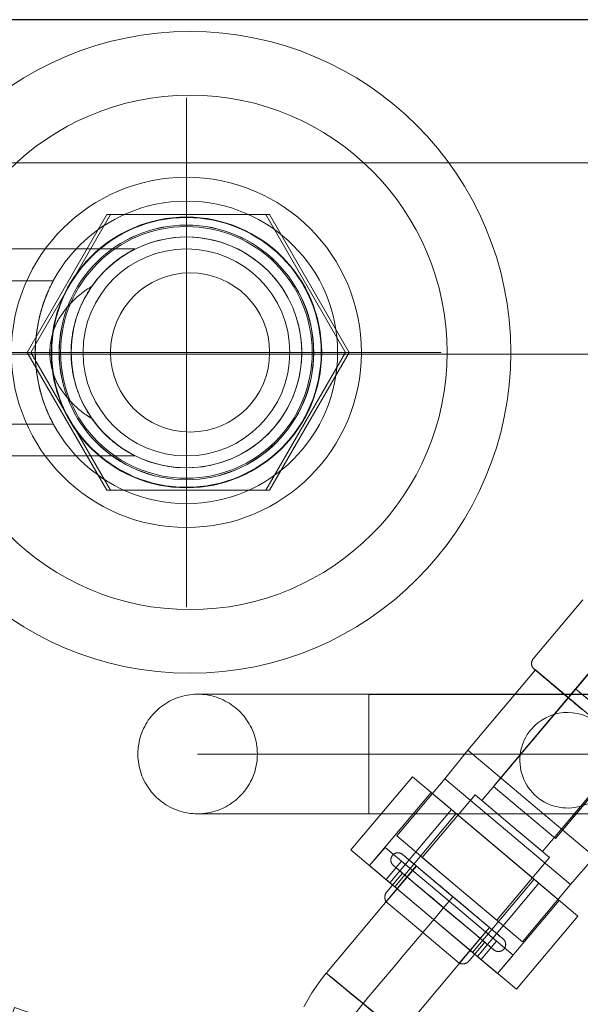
# Model space of a CAD drawing. Header units: millimetres. Extents: x -21756 to -17416, y 369 to 3070.
# Tile 7 of 31: x -20384 to -20313, y 2745 to 2869. Entities that reach past the tile are written whole.
import ezdxf

# ---------------------------------------------------------------- set-up
doc = ezdxf.new("R2010")
doc.units = ezdxf.units.MM
for name, color, linetype, lineweight in [('A-FLOR', 192, 'Continuous', 25), ('A-WALL', 113, 'Continuous', 25), ('G-IMPT', 8, 'Continuous', 18), ('M-EQPM', 50, 'Continuous', 18), ('P-PIPE', 3, 'Continuous', 18), ('P-PIPE-CNTR', 3, 'Continuous', 18)]:
    doc.layers.add(name, color=color, linetype=linetype, lineweight=lineweight)

# ---------------------------------------------------------------- blocks, each defined once
blk = doc.blocks.new('HC_Heat Pump_GM_Saunier Duval_GeniaSet TEK_IS_kit complet_2C - HA 10-7_2 STB-985960-Niveau 0')
at = {"layer": 'G-IMPT'}
blk.add_open_spline([(-23.13, -150.74), (-26.21, -148.17), (-28.41, -144.57), (-29.32, -140.63), (-30.22, -136.67), (-29.83, -132.39), (-28.2, -128.6), (-27.43, -126.79), (-26.38, -125.09), (-25.11, -123.59), (-21.35, -119.11), (-17.59, -114.64), (-13.82, -110.17)], degree=3, knots=[2.730399, 2.730399, 2.730399, 2.730399, 3.365708, 3.365708, 3.365708, 4.002067, 4.002067, 4.002067, 4.305457, 4.305457, 4.305457, 5.305457, 5.305457, 5.305457, 5.305457], dxfattribs=at)
at = {"layer": 'M-EQPM'}
for p, q in [((297.5, 0), (-297.5, 0)), ((-297.5, 0), (297.5, 0)), ((297.5, -18), (-297.5, -18)), ((-67.31, -41.8), (-57.31, -24.48)), ((-57.31, -24.48), (-67.31, -41.8)), ((-56.85, -24.48), (-66.85, -41.8)), ((-66.85, -41.8), (-56.85, -24.48)), ((-57.31, -24.48), (-37.31, -24.48)), ((-37.31, -24.48), (-57.31, -24.48)), ((-36.85, -24.48), (-56.85, -24.48)), ((-56.85, -24.48), (-36.85, -24.48)), ((-37.31, -24.48), (-27.31, -41.8)), ((-27.31, -41.8), (-37.31, -24.48)), ((-26.85, -41.8), (-36.85, -24.48)), ((-36.85, -24.48), (-26.85, -41.8)), ((-53.78, -28.8), (-73.31, -28.8)), ((-64.05, -32.8), (-73.31, -32.8)), ((-297.5, -42), (297.5, -42)), ((-57.31, -59.12), (-67.31, -41.8)), ((-67.31, -41.8), (-57.31, -59.12)), ((-66.85, -41.8), (-56.85, -59.12)), ((-56.85, -59.12), (-66.85, -41.8)), ((-27.31, -41.8), (-37.31, -59.12)), ((-37.31, -59.12), (-27.31, -41.8)), ((-36.85, -59.12), (-26.85, -41.8)), ((-26.85, -41.8), (-36.85, -59.12)), ((-73.31, -50.8), (-64.05, -50.8)), ((-73.31, -54.8), (-53.78, -54.8)), ((-37.31, -59.12), (-57.31, -59.12)), ((-57.31, -59.12), (-37.31, -59.12)), ((-56.85, -59.12), (-36.85, -59.12)), ((-36.85, -59.12), (-56.85, -59.12)), ((11.41, -72.45), (-10.17, -98.09)), ((2.51, -72.88), (-3.72, -80.29)), ((10.61, -73.35), (1.61, -84.05)), ((-7.04, -94.32), (8.52, -75.83)), ((-2.54, -104.5), (19.03, -78.87)), ((-3.45, -81.68), (-11.93, -91.76)), ((4.51, -88.38), (-3.45, -81.68)), ((16.3, -82.38), (0.74, -100.86)), ((1.59, -84.06), (-8.71, -96.31)), ((1.61, -84.05), (1.59, -84.06)), ((1.59, -84.06), (9.37, -90.61)), ((1.61, -84.05), (9.39, -90.59)), ((150.2, -84.74), (-24.4, -84.74)), ((-24.4, -92.25), (-24.4, -84.74)), ((78.94, -84.76), (-24.4, -84.76)), ((-24.4, -84.76), (-24.4, -99.77)), ((-24.4, -84.76), (-24.4, -99.77)), ((-0.93, -102.85), (9.37, -90.61)), ((-45.9, -92.25), (-24.4, -92.25)), ((-45.9, -92.25), (-24.4, -92.25)), ((-24.4, -99.76), (-24.4, -92.25)), ((78.77, -92.25), (-24.4, -92.25)), ((-24.4, -92.25), (150.2, -92.25)), ((-11.93, -91.76), (-14.84, -95.35)), ((-3.97, -98.46), (-11.93, -91.76)), ((-26.64, -104.28), (-18.91, -95.1)), ((-18.91, -95.1), (-26.64, -104.28)), ((-14.01, -99.22), (-18.91, -95.1)), ((-18.91, -95.1), (-14.01, -99.23)), ((-7.04, -94.32), (-8.11, -95.6)), ((-14.84, -95.35), (-20.88, -102.52)), ((-6.94, -102), (-14.84, -95.35)), ((-8.71, -96.31), (-8.11, -95.6)), ((-0.93, -102.85), (-8.71, -96.31)), ((-16.55, -97.09), (-24.28, -106.27)), ((-11.03, -97.36), (-17.66, -105.24)), ((-16.55, -97.09), (-0.46, -110.63)), ((-16.55, -97.09), (-0.46, -110.63)), ((-6.35, -101.3), (-11.03, -97.36)), ((-6.35, -101.3), (-10.17, -98.09)), ((4, -105.16), (-3.97, -98.46)), ((-24.4, -99.76), (150.2, -99.76)), ((-24.4, -99.77), (78.63, -99.77)), ((-14.01, -99.22), (-21.74, -108.41)), ((-21.74, -108.41), (-14.01, -99.23)), ((-21.13, -108.92), (-13.4, -99.74)), ((-13.4, -99.74), (-21.13, -108.92)), ((-13.4, -99.74), (-14.01, -99.22)), ((-14.01, -99.23), (-13.4, -99.74)), ((-3.61, -107.98), (-13.4, -99.74)), ((-13.4, -99.74), (-3.61, -107.98)), ((-1.68, -105.23), (-6.35, -101.3)), ((-2.54, -104.5), (-6.35, -101.3)), ((-0.33, -102.14), (0.74, -100.86)), ((-20.88, -102.52), (-12.98, -109.17)), ((0.96, -108.65), (-6.94, -102)), ((-0.33, -102.14), (-0.93, -102.85)), ((-21.74, -108.41), (-26.64, -104.28)), ((-26.64, -104.28), (-21.74, -108.41)), ((-22.35, -103.97), (-24.28, -106.27)), ((-14.3, -110.74), (-22.35, -103.97)), ((-18.42, -106.31), (-29.65, -119.7)), ((-8.19, -119.81), (-24.28, -106.27)), ((-8.19, -119.81), (-24.28, -106.27)), ((-16.24, -113.04), (-24.28, -106.27)), ((-20.27, -105.72), (-22.21, -108.02)), ((-18.41, -106.32), (-22.2, -110.83)), ((-14.3, -110.74), (-20.27, -105.72)), ((-9.23, -114.03), (-18.42, -106.31)), ((-9.23, -114.02), (-18.42, -106.31)), ((-13.82, -110.17), (-18.41, -106.32)), ((-12.98, -109.17), (-17.66, -105.24)), ((-8.31, -113.1), (-1.68, -105.23)), ((0.96, -108.65), (4, -105.16)), ((-20.15, -107.21), (-22.12, -109.55)), ((-20.15, -107.21), (-14.98, -111.55)), ((-22.21, -108.02), (-16.24, -113.04)), ((-21.13, -108.92), (-21.74, -108.41)), ((-21.74, -108.41), (-21.13, -108.92)), ((-11.34, -117.16), (-3.61, -107.98)), ((-3.61, -107.98), (-11.34, -117.16)), ((-10.73, -117.67), (-3.01, -108.49)), ((-3.01, -108.49), (-10.73, -117.67)), ((-5.08, -115.82), (0.96, -108.65)), ((-3.61, -107.98), (-3.01, -108.49)), ((-3.01, -108.49), (-3.61, -107.98)), ((-3.01, -108.49), (1.89, -112.6)), ((1.89, -112.6), (-3.01, -108.49)), ((-11.34, -117.16), (-21.13, -108.92)), ((-21.13, -108.92), (-11.34, -117.16)), ((-12.98, -109.17), (-5.08, -115.82)), ((-8.31, -113.1), (-12.98, -109.17)), ((-17.61, -114.68), (-22.2, -110.83)), ((-8.34, -115.77), (-14.3, -110.74)), ((-6.26, -117.51), (-14.3, -110.74)), ((-9.23, -114.02), (-13.82, -110.17)), ((-8.19, -119.81), (-0.46, -110.63)), ((-14.98, -111.55), (-9.81, -115.89)), ((-16.24, -113.04), (-10.27, -118.06)), ((-8.19, -119.81), (-16.24, -113.04)), ((-5.84, -121.79), (1.89, -112.6)), ((1.89, -112.6), (-5.84, -121.79)), ((-20.53, -127.5), (-9.23, -114.03)), ((-13.02, -118.53), (-17.61, -114.68)), ((-13.02, -118.53), (-9.23, -114.02)), ((-11.77, -118.23), (-9.81, -115.89)), ((-10.27, -118.06), (-8.34, -115.77)), ((-11.34, -117.16), (-10.73, -117.67)), ((-10.73, -117.67), (-11.34, -117.16)), ((-10.73, -117.67), (-5.84, -121.79)), ((-5.84, -121.79), (-10.73, -117.67)), ((-8.19, -119.81), (-6.26, -117.51)), ((-29.73, -119.79), (-29.72, -119.79))]:
    blk.add_line(p, q, dxfattribs=at)
at = {"layer": 'M-EQPM', "flags": 128}
for points in [[(-3.61, -81.57), (-3.64, -81.55), (-3.66, -81.53), (-3.69, -81.5), (-3.71, -81.47), (-3.74, -81.44), (-3.76, -81.41), (-3.78, -81.39), (-3.8, -81.35), (-3.82, -81.32), (-3.84, -81.29), (-3.85, -81.26), (-3.87, -81.22), (-3.88, -81.19), (-3.89, -81.16), (-3.9, -81.12), (-3.91, -81.09), (-3.92, -81.05), (-3.92, -81.01), (-3.93, -80.98), (-3.93, -80.94), (-3.93, -80.9), (-3.94, -80.87), (-3.93, -80.83), (-3.93, -80.8), (-3.93, -80.76), (-3.92, -80.72), (-3.92, -80.69), (-3.91, -80.65), (-3.9, -80.62), (-3.89, -80.58), (-3.87, -80.55), (-3.86, -80.51), (-3.84, -80.48), (-3.83, -80.45), (-3.81, -80.42), (-3.79, -80.38), (-3.77, -80.35), (-3.75, -80.32), (-3.73, -80.3), (-3.72, -80.29)], [(-3.45, -81.68), (-3.48, -81.67), (-3.51, -81.65), (-3.54, -81.63), (-3.57, -81.6), (-3.6, -81.58), (-3.61, -81.57)], [(2.26, -86.51), (1.95, -86.25), (1.64, -85.99), (1.34, -85.74), (1.04, -85.49), (0.75, -85.25), (0.47, -85.01), (0.19, -84.77), (-0.08, -84.55), (-0.34, -84.32), (-0.6, -84.11), (-0.85, -83.9), (-1.09, -83.7), (-1.32, -83.5), (-1.54, -83.32), (-1.75, -83.14), (-1.95, -82.97), (-2.14, -82.81), (-2.32, -82.66), (-2.49, -82.51), (-2.65, -82.38), (-2.8, -82.26), (-2.94, -82.14), (-3.06, -82.04), (-3.17, -81.94), (-3.27, -81.86), (-3.36, -81.79), (-3.43, -81.73), (-3.49, -81.67), (-3.54, -81.63), (-3.58, -81.6), (-3.6, -81.58), (-3.61, -81.58), (-3.61, -81.57)], [(-3.61, -81.57), (-3.6, -81.58), (-3.58, -81.6), (-3.55, -81.62), (-3.51, -81.66), (-3.45, -81.71), (-3.38, -81.77), (-3.29, -81.84), (-3.2, -81.92), (-3.09, -82.01), (-2.97, -82.11), (-2.84, -82.22), (-2.69, -82.35), (-2.54, -82.48), (-2.37, -82.62), (-2.19, -82.77), (-2.01, -82.93), (-1.81, -83.09), (-1.6, -83.27), (-1.38, -83.45), (-1.15, -83.64), (-0.91, -83.84), (-0.67, -84.05), (-0.41, -84.26), (-0.15, -84.49), (0.12, -84.71), (0.39, -84.94), (0.68, -85.18), (0.97, -85.43), (1.26, -85.67), (1.56, -85.93), (1.87, -86.18), (2.17, -86.44), (2.49, -86.71)], [(-53.41, -92.25), (-53.4, -91.95), (-53.39, -91.65), (-53.36, -91.35), (-53.31, -91.05), (-53.26, -90.75), (-53.2, -90.46), (-53.12, -90.17), (-53.03, -89.88), (-52.93, -89.6), (-52.82, -89.32), (-52.69, -89.05), (-52.56, -88.78), (-52.42, -88.51), (-52.26, -88.26), (-52.1, -88.01), (-51.92, -87.76), (-51.74, -87.52), (-51.55, -87.29), (-51.34, -87.07), (-51.13, -86.86), (-50.91, -86.65), (-50.69, -86.46), (-50.45, -86.27), (-50.21, -86.09), (-49.96, -85.93), (-49.7, -85.77), (-49.44, -85.62), (-49.17, -85.49), (-48.9, -85.36), (-48.62, -85.25), (-48.34, -85.14), (-48.05, -85.05), (-47.76, -84.97), (-47.47, -84.9), (-47.18, -84.85), (-46.88, -84.8), (-46.58, -84.77), (-46.28, -84.75), (-45.98, -84.74), (-45.9, -84.74)], [(-24.4, -84.74), (-25.26, -84.74), (-26.12, -84.74), (-26.97, -84.74), (-27.83, -84.74), (-28.67, -84.74), (-29.51, -84.74), (-30.34, -84.74), (-31.16, -84.74), (-31.97, -84.74), (-32.77, -84.74), (-33.56, -84.74), (-34.33, -84.74), (-35.08, -84.74), (-35.82, -84.74), (-36.54, -84.74), (-37.24, -84.74), (-37.92, -84.74), (-38.58, -84.74), (-39.21, -84.74), (-39.82, -84.74), (-40.41, -84.74), (-40.97, -84.74), (-41.51, -84.74), (-42.01, -84.74), (-42.49, -84.74), (-42.94, -84.74), (-43.36, -84.74), (-43.75, -84.74), (-44.11, -84.74), (-44.44, -84.74), (-44.73, -84.74), (-45, -84.74), (-45.23, -84.74), (-45.42, -84.74), (-45.59, -84.74), (-45.72, -84.74), (-45.81, -84.74), (-45.87, -84.74), (-45.9, -84.74), (-45.9, -84.74)], [(-45.9, -84.74), (-45.6, -84.74), (-45.3, -84.76), (-45, -84.79), (-44.7, -84.83), (-44.41, -84.89), (-44.12, -84.95), (-43.83, -85.03), (-43.54, -85.12), (-43.25, -85.22), (-42.98, -85.33), (-42.7, -85.45), (-42.43, -85.59), (-42.17, -85.73), (-41.91, -85.88), (-41.66, -86.05), (-41.42, -86.22), (-41.18, -86.41), (-40.95, -86.6), (-40.73, -86.8), (-40.51, -87.01), (-40.31, -87.23), (-40.11, -87.46), (-39.93, -87.7), (-39.75, -87.94), (-39.58, -88.19), (-39.42, -88.44), (-39.28, -88.71), (-39.14, -88.97), (-39.02, -89.25), (-38.9, -89.53), (-38.8, -89.81), (-38.71, -90.09), (-38.63, -90.38), (-38.56, -90.68), (-38.5, -90.97), (-38.45, -91.27), (-38.42, -91.57), (-38.4, -91.87), (-38.39, -92.17), (-38.39, -92.25)], [(-45.9, -84.74), (-45.88, -84.74), (-45.83, -84.74), (-45.75, -84.74), (-45.63, -84.74), (-45.47, -84.74), (-45.28, -84.74), (-45.06, -84.74), (-44.81, -84.74), (-44.52, -84.74), (-44.2, -84.74), (-43.85, -84.74), (-43.47, -84.74), (-43.06, -84.74), (-42.62, -84.74), (-42.15, -84.74), (-41.65, -84.74), (-41.12, -84.74), (-40.56, -84.74), (-39.98, -84.74), (-39.38, -84.74), (-38.75, -84.74), (-38.1, -84.74), (-37.43, -84.74), (-36.73, -84.74), (-36.02, -84.74), (-35.28, -84.74), (-34.53, -84.74), (-33.77, -84.74), (-32.99, -84.74), (-32.19, -84.74), (-31.38, -84.74), (-30.56, -84.74), (-29.74, -84.74), (-28.9, -84.74), (-28.05, -84.74), (-27.2, -84.74), (-26.35, -84.74), (-25.49, -84.74), (-24.63, -84.74), (-24.4, -84.74)], [(-45.9, -99.76), (-46.2, -99.75), (-46.5, -99.73), (-46.8, -99.7), (-47.1, -99.66), (-47.39, -99.61), (-47.69, -99.54), (-47.98, -99.46), (-48.26, -99.37), (-48.55, -99.27), (-48.82, -99.16), (-49.1, -99.04), (-49.37, -98.91), (-49.63, -98.76), (-49.89, -98.61), (-50.14, -98.44), (-50.39, -98.27), (-50.62, -98.09), (-50.85, -97.89), (-51.07, -97.69), (-51.29, -97.48), (-51.49, -97.26), (-51.69, -97.03), (-51.88, -96.8), (-52.05, -96.55), (-52.22, -96.3), (-52.38, -96.05), (-52.52, -95.79), (-52.66, -95.52), (-52.79, -95.25), (-52.9, -94.97), (-53, -94.69), (-53.09, -94.4), (-53.18, -94.11), (-53.24, -93.82), (-53.3, -93.52), (-53.35, -93.23), (-53.38, -92.93), (-53.4, -92.63), (-53.41, -92.33), (-53.41, -92.25)], [(-38.39, -92.25), (-38.4, -92.55), (-38.41, -92.85), (-38.44, -93.15), (-38.49, -93.44), (-38.54, -93.74), (-38.61, -94.03), (-38.68, -94.32), (-38.77, -94.61), (-38.87, -94.89), (-38.98, -95.17), (-39.11, -95.45), (-39.24, -95.71), (-39.38, -95.98), (-39.54, -96.24), (-39.7, -96.49), (-39.88, -96.73), (-40.06, -96.97), (-40.25, -97.2), (-40.46, -97.42), (-40.67, -97.63), (-40.89, -97.84), (-41.12, -98.03), (-41.35, -98.22), (-41.59, -98.4), (-41.84, -98.57), (-42.1, -98.72), (-42.36, -98.87), (-42.63, -99.01), (-42.9, -99.13), (-43.18, -99.25), (-43.46, -99.35), (-43.75, -99.44), (-44.04, -99.52), (-44.33, -99.59), (-44.62, -99.65), (-44.92, -99.69), (-45.22, -99.73), (-45.52, -99.75), (-45.82, -99.76), (-45.9, -99.76)], [(-45.9, -99.76), (-45.88, -99.76), (-45.83, -99.76), (-45.75, -99.76), (-45.63, -99.76), (-45.47, -99.76), (-45.28, -99.76), (-45.06, -99.76), (-44.81, -99.76), (-44.52, -99.76), (-44.2, -99.76), (-43.85, -99.76), (-43.47, -99.76), (-43.06, -99.76), (-42.62, -99.76), (-42.15, -99.76), (-41.65, -99.76), (-41.12, -99.76), (-40.56, -99.76), (-39.98, -99.76), (-39.38, -99.76), (-38.75, -99.76), (-38.1, -99.76), (-37.43, -99.76), (-36.73, -99.76), (-36.02, -99.76), (-35.28, -99.76), (-34.53, -99.76), (-33.77, -99.76), (-32.99, -99.76), (-32.19, -99.76), (-31.38, -99.76), (-30.56, -99.76), (-29.74, -99.76), (-28.9, -99.76), (-28.05, -99.76), (-27.2, -99.76), (-26.35, -99.76), (-25.49, -99.76), (-24.63, -99.76), (-24.4, -99.76)], [(-24.4, -99.76), (-25.26, -99.76), (-26.12, -99.76), (-26.97, -99.76), (-27.83, -99.76), (-28.67, -99.76), (-29.51, -99.76), (-30.34, -99.76), (-31.16, -99.76), (-31.97, -99.76), (-32.77, -99.76), (-33.56, -99.76), (-34.33, -99.76), (-35.08, -99.76), (-35.82, -99.76), (-36.54, -99.76), (-37.24, -99.76), (-37.92, -99.76), (-38.58, -99.76), (-39.21, -99.76), (-39.82, -99.76), (-40.41, -99.76), (-40.97, -99.76), (-41.51, -99.76), (-42.01, -99.76), (-42.49, -99.76), (-42.94, -99.76), (-43.36, -99.76), (-43.75, -99.76), (-44.11, -99.76), (-44.44, -99.76), (-44.73, -99.76), (-45, -99.76), (-45.23, -99.76), (-45.42, -99.76), (-45.59, -99.76), (-45.72, -99.76), (-45.81, -99.76), (-45.87, -99.76), (-45.9, -99.76), (-45.9, -99.76)], [(-21.3, -106.25), (-21.32, -106.22), (-21.35, -106.2), (-21.37, -106.17), (-21.4, -106.15), (-21.42, -106.12), (-21.44, -106.09), (-21.46, -106.06), (-21.48, -106.03), (-21.5, -106), (-21.52, -105.97), (-21.54, -105.93), (-21.55, -105.9), (-21.56, -105.87), (-21.57, -105.83), (-21.58, -105.8), (-21.59, -105.76), (-21.6, -105.73), (-21.61, -105.69), (-21.61, -105.66), (-21.62, -105.62), (-21.62, -105.59), (-21.62, -105.55), (-21.62, -105.51), (-21.61, -105.48), (-21.61, -105.44), (-21.61, -105.41), (-21.6, -105.37), (-21.59, -105.34), (-21.58, -105.3), (-21.57, -105.27), (-21.56, -105.23), (-21.54, -105.2), (-21.53, -105.17), (-21.51, -105.14), (-21.5, -105.1), (-21.48, -105.07), (-21.46, -105.04), (-21.44, -105.01), (-21.41, -104.99), (-21.39, -104.96), (-21.37, -104.93), (-21.34, -104.91), (-21.31, -104.88), (-21.29, -104.86), (-21.26, -104.84), (-21.23, -104.82), (-21.2, -104.8), (-21.17, -104.78), (-21.14, -104.76), (-21.1, -104.74), (-21.07, -104.73), (-21.04, -104.72), (-21, -104.7), (-20.97, -104.69), (-20.93, -104.68), (-20.9, -104.68), (-20.86, -104.67), (-20.83, -104.66), (-20.79, -104.66), (-20.76, -104.66), (-20.72, -104.66), (-20.69, -104.66), (-20.65, -104.66), (-20.61, -104.66), (-20.58, -104.67), (-20.54, -104.67), (-20.51, -104.68), (-20.47, -104.69), (-20.44, -104.7), (-20.4, -104.71), (-20.37, -104.73), (-20.34, -104.74), (-20.31, -104.76), (-20.27, -104.77), (-20.24, -104.79), (-20.21, -104.81), (-20.18, -104.83), (-20.15, -104.86), (-20.14, -104.87)], [(-13.82, -110.17), (-14.08, -109.96), (-14.33, -109.74), (-14.58, -109.53), (-14.83, -109.32), (-15.08, -109.12), (-15.32, -108.91), (-15.57, -108.7), (-15.81, -108.5), (-16.05, -108.3), (-16.28, -108.1), (-16.51, -107.91), (-16.74, -107.72), (-16.96, -107.53), (-17.18, -107.35), (-17.39, -107.18), (-17.6, -107), (-17.79, -106.84), (-17.99, -106.67), (-18.17, -106.52), (-18.35, -106.37), (-18.53, -106.22), (-18.69, -106.08), (-18.85, -105.95), (-19, -105.83), (-19.14, -105.71), (-19.27, -105.6), (-19.39, -105.49), (-19.51, -105.4), (-19.61, -105.31), (-19.71, -105.23), (-19.8, -105.16), (-19.87, -105.09), (-19.94, -105.03), (-20, -104.99), (-20.05, -104.95), (-20.09, -104.91), (-20.11, -104.89), (-20.13, -104.87), (-20.14, -104.87)], [(-20.14, -104.87), (-20.13, -104.87), (-20.12, -104.88), (-20.09, -104.91), (-20.06, -104.94), (-20.01, -104.97), (-19.96, -105.02), (-19.89, -105.07), (-19.82, -105.14), (-19.73, -105.21), (-19.64, -105.29), (-19.54, -105.37), (-19.43, -105.47), (-19.3, -105.57), (-19.17, -105.68), (-19.04, -105.79), (-18.89, -105.92), (-18.73, -106.05), (-18.57, -106.18), (-18.4, -106.33), (-18.22, -106.48), (-18.04, -106.63), (-17.85, -106.79), (-17.65, -106.96), (-17.45, -107.13), (-17.24, -107.3), (-17.02, -107.49), (-16.8, -107.67), (-16.57, -107.86), (-16.35, -108.05), (-16.11, -108.25), (-15.87, -108.45), (-15.63, -108.65), (-15.39, -108.85), (-15.14, -109.06), (-14.9, -109.27), (-14.65, -109.48), (-14.4, -109.69), (-14.14, -109.9), (-13.89, -110.11), (-13.82, -110.17)], [(-14.98, -111.55), (-15.23, -111.34), (-15.48, -111.12), (-15.74, -110.91), (-15.99, -110.7), (-16.23, -110.49), (-16.48, -110.29), (-16.73, -110.08), (-16.97, -109.88), (-17.2, -109.68), (-17.44, -109.48), (-17.67, -109.29), (-17.9, -109.1), (-18.12, -108.91), (-18.34, -108.73), (-18.55, -108.55), (-18.75, -108.38), (-18.95, -108.21), (-19.14, -108.05), (-19.33, -107.9), (-19.51, -107.74), (-19.68, -107.6), (-19.85, -107.46), (-20.01, -107.33), (-20.15, -107.21), (-20.3, -107.09), (-20.43, -106.98), (-20.55, -106.87), (-20.67, -106.78), (-20.77, -106.69), (-20.87, -106.61), (-20.95, -106.53), (-21.03, -106.47), (-21.1, -106.41), (-21.16, -106.36), (-21.2, -106.32), (-21.24, -106.29), (-21.27, -106.27), (-21.29, -106.25), (-21.3, -106.25)], [(-21.3, -106.25), (-21.29, -106.25), (-21.28, -106.26), (-21.25, -106.28), (-21.22, -106.31), (-21.17, -106.35), (-21.12, -106.4), (-21.05, -106.45), (-20.98, -106.52), (-20.89, -106.59), (-20.8, -106.67), (-20.69, -106.75), (-20.58, -106.85), (-20.46, -106.95), (-20.33, -107.06), (-20.19, -107.17), (-20.05, -107.3), (-19.89, -107.43), (-19.73, -107.56), (-19.56, -107.71), (-19.38, -107.85), (-19.2, -108.01), (-19, -108.17), (-18.81, -108.34), (-18.6, -108.51), (-18.39, -108.68), (-18.18, -108.86), (-17.96, -109.05), (-17.73, -109.24), (-17.5, -109.43), (-17.27, -109.63), (-17.03, -109.83), (-16.79, -110.03), (-16.55, -110.23), (-16.3, -110.44), (-16.05, -110.65), (-15.8, -110.86), (-15.55, -111.07), (-15.3, -111.28), (-15.05, -111.49), (-14.98, -111.55)], [(-22.2, -110.83), (-22.22, -110.79), (-22.24, -110.75), (-22.26, -110.72), (-22.28, -110.68), (-22.3, -110.64), (-22.31, -110.6), (-22.33, -110.55), (-22.34, -110.51), (-22.35, -110.47), (-22.35, -110.43), (-22.36, -110.38), (-22.37, -110.34), (-22.37, -110.3), (-22.37, -110.26), (-22.37, -110.21), (-22.37, -110.17), (-22.36, -110.13), (-22.36, -110.08), (-22.35, -110.04), (-22.34, -110), (-22.33, -109.96), (-22.32, -109.91), (-22.3, -109.87), (-22.29, -109.83), (-22.27, -109.79), (-22.25, -109.75), (-22.23, -109.72), (-22.21, -109.68), (-22.19, -109.64), (-22.16, -109.61), (-22.14, -109.57), (-22.12, -109.55)], [(-13.82, -110.17), (-13.57, -110.38), (-13.32, -110.59), (-13.07, -110.8), (-12.82, -111.01), (-12.57, -111.22), (-12.32, -111.43), (-12.08, -111.63), (-11.84, -111.84), (-11.6, -112.04), (-11.36, -112.23), (-11.13, -112.43), (-10.91, -112.62), (-10.68, -112.8), (-10.47, -112.98), (-10.26, -113.16), (-10.05, -113.33), (-9.85, -113.5), (-9.66, -113.66), (-9.47, -113.82), (-9.29, -113.97), (-9.12, -114.12), (-8.95, -114.25), (-8.8, -114.39), (-8.65, -114.51), (-8.51, -114.63), (-8.37, -114.74), (-8.25, -114.84), (-8.14, -114.94), (-8.03, -115.03), (-7.94, -115.11), (-7.85, -115.18), (-7.77, -115.25), (-7.7, -115.3), (-7.65, -115.35), (-7.6, -115.39), (-7.56, -115.42), (-7.53, -115.45), (-7.51, -115.46), (-7.51, -115.47)], [(-7.51, -115.47), (-7.51, -115.46), (-7.53, -115.45), (-7.55, -115.43), (-7.59, -115.4), (-7.63, -115.36), (-7.69, -115.32), (-7.75, -115.26), (-7.83, -115.2), (-7.91, -115.13), (-8, -115.05), (-8.11, -114.96), (-8.22, -114.87), (-8.34, -114.77), (-8.47, -114.66), (-8.61, -114.54), (-8.76, -114.42), (-8.91, -114.29), (-9.07, -114.15), (-9.24, -114.01), (-9.42, -113.86), (-9.61, -113.71), (-9.8, -113.55), (-10, -113.38), (-10.2, -113.21), (-10.41, -113.03), (-10.62, -112.85), (-10.85, -112.67), (-11.07, -112.48), (-11.3, -112.29), (-11.53, -112.09), (-11.77, -111.89), (-12.01, -111.69), (-12.25, -111.48), (-12.5, -111.28), (-12.75, -111.07), (-13, -110.86), (-13.25, -110.65), (-13.5, -110.44), (-13.75, -110.23), (-13.82, -110.17)], [(-14.98, -111.55), (-14.73, -111.76), (-14.47, -111.97), (-14.22, -112.18), (-13.97, -112.39), (-13.72, -112.6), (-13.48, -112.81), (-13.23, -113.01), (-12.99, -113.21), (-12.75, -113.41), (-12.52, -113.61), (-12.29, -113.81), (-12.06, -113.99), (-11.84, -114.18), (-11.62, -114.36), (-11.41, -114.54), (-11.21, -114.71), (-11.01, -114.88), (-10.81, -115.04), (-10.63, -115.2), (-10.45, -115.35), (-10.28, -115.49), (-10.11, -115.63), (-9.95, -115.76), (-9.8, -115.89), (-9.66, -116.01), (-9.53, -116.12), (-9.41, -116.22), (-9.29, -116.32), (-9.19, -116.41), (-9.09, -116.49), (-9.01, -116.56), (-8.93, -116.63), (-8.86, -116.68), (-8.8, -116.73), (-8.75, -116.77), (-8.72, -116.8), (-8.69, -116.83), (-8.67, -116.84), (-8.66, -116.85)], [(-8.66, -116.85), (-8.67, -116.84), (-8.68, -116.83), (-8.71, -116.81), (-8.74, -116.78), (-8.79, -116.74), (-8.84, -116.7), (-8.91, -116.64), (-8.98, -116.58), (-9.07, -116.51), (-9.16, -116.43), (-9.26, -116.34), (-9.38, -116.25), (-9.5, -116.15), (-9.63, -116.04), (-9.77, -115.92), (-9.91, -115.8), (-10.07, -115.67), (-10.23, -115.53), (-10.4, -115.39), (-10.58, -115.24), (-10.76, -115.09), (-10.95, -114.92), (-11.15, -114.76), (-11.36, -114.59), (-11.57, -114.41), (-11.78, -114.23), (-12, -114.05), (-12.23, -113.86), (-12.46, -113.66), (-12.69, -113.47), (-12.93, -113.27), (-13.17, -113.07), (-13.41, -112.86), (-13.66, -112.66), (-13.91, -112.45), (-14.16, -112.24), (-14.41, -112.03), (-14.66, -111.82), (-14.91, -111.6), (-14.98, -111.55)], [(-7.51, -115.47), (-7.48, -115.49), (-7.45, -115.52), (-7.43, -115.54), (-7.4, -115.57), (-7.38, -115.6), (-7.36, -115.63), (-7.34, -115.66), (-7.32, -115.69), (-7.3, -115.72), (-7.28, -115.75), (-7.27, -115.78), (-7.25, -115.81), (-7.24, -115.85), (-7.23, -115.88), (-7.22, -115.92), (-7.21, -115.95), (-7.2, -115.99), (-7.19, -116.02), (-7.19, -116.06), (-7.19, -116.09), (-7.18, -116.13), (-7.18, -116.16), (-7.19, -116.2), (-7.19, -116.24), (-7.19, -116.27), (-7.2, -116.31), (-7.2, -116.34), (-7.21, -116.38), (-7.22, -116.41), (-7.23, -116.45), (-7.24, -116.48), (-7.26, -116.51), (-7.27, -116.55), (-7.29, -116.58), (-7.31, -116.61), (-7.33, -116.64), (-7.35, -116.67), (-7.37, -116.7), (-7.39, -116.73), (-7.41, -116.76), (-7.44, -116.78), (-7.46, -116.81), (-7.49, -116.83), (-7.52, -116.86), (-7.54, -116.88), (-7.57, -116.9), (-7.6, -116.92), (-7.63, -116.94), (-7.67, -116.96), (-7.7, -116.97), (-7.73, -116.99), (-7.76, -117), (-7.8, -117.01), (-7.83, -117.02), (-7.87, -117.03), (-7.9, -117.04), (-7.94, -117.05), (-7.97, -117.05), (-8.01, -117.06), (-8.05, -117.06), (-8.08, -117.06), (-8.12, -117.06), (-8.15, -117.06), (-8.19, -117.05), (-8.22, -117.05), (-8.26, -117.04), (-8.3, -117.03), (-8.33, -117.02), (-8.36, -117.01), (-8.4, -117), (-8.43, -116.99), (-8.46, -116.97), (-8.5, -116.96), (-8.53, -116.94), (-8.56, -116.92), (-8.59, -116.9), (-8.62, -116.88), (-8.65, -116.86), (-8.66, -116.85)], [(-11.77, -118.23), (-11.8, -118.26), (-11.83, -118.29), (-11.86, -118.32), (-11.89, -118.35), (-11.93, -118.38), (-11.96, -118.41), (-12, -118.43), (-12.03, -118.45), (-12.07, -118.48), (-12.11, -118.5), (-12.15, -118.52), (-12.19, -118.53), (-12.23, -118.55), (-12.27, -118.56), (-12.31, -118.58), (-12.35, -118.59), (-12.39, -118.6), (-12.44, -118.6), (-12.48, -118.61), (-12.52, -118.61), (-12.57, -118.62), (-12.61, -118.62), (-12.65, -118.61), (-12.7, -118.61), (-12.74, -118.61), (-12.78, -118.6), (-12.82, -118.59), (-12.87, -118.58), (-12.91, -118.57), (-12.95, -118.56), (-12.99, -118.54), (-13.02, -118.53)], [(-29.73, -119.79), (-30.36, -120.59), (-30.96, -121.41), (-31.53, -122.26), (-32.07, -123.13), (-32.57, -124.02)], [(-20.46, -127.41), (-20.66, -127.25), (-21.17, -126.84), (-21.94, -126.21), (-22.93, -125.4), (-24.07, -124.46), (-25.27, -123.47), (-26.47, -122.49), (-27.57, -121.58), (-28.5, -120.81), (-29.2, -120.23), (-29.61, -119.88), (-29.73, -119.79)], [(-29.72, -119.79), (-29.52, -119.96), (-29.01, -120.37), (-28.24, -121), (-27.25, -121.81), (-26.12, -122.74), (-24.92, -123.72), (-23.73, -124.7), (-22.63, -125.61), (-21.7, -126.38), (-21, -126.96), (-20.58, -127.31), (-20.46, -127.41)]]:
    blk.add_lwpolyline(points, dxfattribs=at)
at = {"layer": 'M-EQPM'}
for centre, radius, start, end in [((-46.85, -41.8), 40.31, 90, 270), ((-46.85, -41.8), 40.31, 90, 270), ((-46.85, -41.8), 40.31, 270, 90), ((-46.85, -41.8), 40.31, 270, 90), ((-46.85, -41.8), 32.31, 90, 270), ((-46.85, -41.8), 32.31, 90, 270), ((-46.85, -41.8), 32.31, 270, 90), ((-46.85, -41.8), 32.31, 270, 90), ((-47.31, -41.8), 22, 0, 180), ((-47.31, -41.8), 19, 0, 180), ((-47.31, -41.8), 19, 0, 180), ((-47.31, -41.8), 17, 90, 270), ((-47.31, -41.8), 17, 90, 270), ((-47.31, -41.8), 17, 90, 270), ((-47.31, -41.8), 17, 90, 270), ((-47.31, -41.8), 17, 90, 270), ((-47.31, -41.8), 17, 90, 270), ((-47.31, -41.8), 17, 90, 270), ((-47.31, -41.8), 17, 90, 270), ((-47.31, -41.8), 17, 90, 270), ((-47.31, -41.8), 17, 90, 270), ((-47.31, -41.8), 17, 0, 180), ((-47.31, -41.8), 17, 0, 180), ((-47.31, -41.8), 16.94, 90, 270), ((-47.31, -41.8), 15.99, 90, 270), ((-47.31, -41.8), 15.99, 90, 270), ((-47.31, -41.8), 15.99, 90, 270), ((-47.31, -41.8), 15.99, 90, 270), ((-47.31, -41.8), 15.99, 90, 270), ((-47.31, -41.8), 15.99, 90, 270), ((-47.31, -41.8), 15.99, 90, 270), ((-47.31, -41.8), 15.99, 90, 270), ((-47.31, -41.8), 15.99, 90, 270), ((-47.31, -41.8), 17, 270, 90), ((-47.31, -41.8), 17, 270, 90), ((-47.31, -41.8), 17, 270, 90), ((-47.31, -41.8), 17, 270, 90), ((-47.31, -41.8), 17, 270, 90), ((-47.31, -41.8), 17, 270, 90), ((-47.31, -41.8), 17, 270, 90), ((-47.31, -41.8), 17, 270, 90), ((-47.31, -41.8), 17, 270, 90), ((-47.31, -41.8), 17, 270, 90), ((-47.31, -41.8), 16.94, 270, 90), ((-47.31, -41.8), 15.99, 270, 90), ((-47.31, -41.8), 15.99, 270, 90), ((-47.31, -41.8), 15.99, 270, 90), ((-47.31, -41.8), 15.99, 270, 90), ((-47.31, -41.8), 15.99, 270, 90), ((-47.31, -41.8), 15.99, 270, 90), ((-47.31, -41.8), 15.99, 270, 90), ((-47.31, -41.8), 15.99, 270, 90), ((-47.31, -41.8), 15.99, 270, 90), ((-47.31, -41.8), 15.81, 90, 270), ((-47.31, -41.8), 15.81, 270, 90), ((-47.31, -41.8), 14.5, 0, 180), ((-47.31, -41.8), 14.5, 0, 145.0494), ((-47.31, -41.8), 13, 0, 180), ((-47.31, -41.8), 13, 0, 180), ((-47.31, -41.8), 13, 0, 180), ((-47.31, -41.8), 13, 0, 180), ((-46.85, -41.8), 10, 360, 180), ((-46.85, -41.8), 10, 0, 180), ((-46.85, -41.8), 10, 90, 270), ((-46.85, -41.8), 10, 90, 270), ((-46.85, -41.8), 10, 0, 180), ((-46.85, -41.8), 10, 0, 180), ((-46.85, -41.8), 10, 270, 90), ((-46.85, -41.8), 10, 270, 90), ((-47.31, -41.8), 22, 180, 360), ((-47.31, -41.8), 19, 180, 0), ((-47.31, -41.8), 19, 180, 360), ((-47.31, -41.8), 17, 180, 0), ((-47.31, -41.8), 17, 180, 0), ((-47.31, -41.8), 14.5, 180, 360), ((-47.31, -41.8), 13, 180, 360), ((-47.31, -41.8), 13, 180, 360), ((-47.31, -41.8), 13, 180, 360), ((-47.31, -41.8), 13, 180, 360), ((-47.31, -41.8), 14.5, 214.9506, 0), ((-46.85, -41.8), 10, 180, 360), ((-46.85, -41.8), 10, 180, 0), ((-46.85, -41.8), 10, 180, 0), ((-46.85, -41.8), 10, 180, 360), ((0.6, -93.03), 6, 319.9177, 139.9177), ((0.6, -93.03), 6, 319.9177, 139.9177), ((0.6, -93.03), 6, 139.9177, 319.9177), ((0.6, -93.03), 6, 139.9177, 319.9177)]:
    blk.add_arc(centre, radius, start, end, dxfattribs=at)
for points, knots in [([(-61.81, -41.8), (-61.81, -41.21), (-61.74, -40.03), (-61.43, -38.35), (-60.94, -36.76), (-60.41, -35.54), (-59.92, -34.63), (-59.41, -33.78), (-58.71, -32.8), (-57.96, -31.94), (-57.35, -31.33), (-56.89, -30.91), (-56.43, -30.52), (-55.96, -30.16), (-55.59, -29.89), (-55.34, -29.72), (-55.2, -29.64), (-55.11, -29.57), (-55.01, -29.51), (-54.88, -29.43), (-54.65, -29.29), (-54.34, -29.12), (-54.03, -28.95), (-53.86, -28.86), (-53.8, -28.83), (-53.76, -28.82), (-53.79, -28.83), (-53.88, -28.88), (-54, -28.94), (-54.1, -28.99), (-54.23, -29.06), (-54.44, -29.17), (-54.75, -29.35), (-55.1, -29.57), (-55.39, -29.76), (-55.6, -29.9), (-55.82, -30.06), (-56.12, -30.28), (-56.5, -30.58), (-56.97, -30.98), (-57.58, -31.55), (-58.34, -32.35), (-58.92, -33.09), (-59.2, -33.49)], [0, 0, 0, 0, 0.05, 0.1, 0.15, 0.2, 0.225, 0.25, 0.3, 0.35, 0.375, 0.4, 0.425, 0.45, 0.475, 0.4875, 0.49375, 0.5, 0.50625, 0.5125, 0.525, 0.55, 0.575, 0.6, 0.6125, 0.625, 0.65, 0.675, 0.6875, 0.7, 0.7125, 0.725, 0.75, 0.775, 0.7875, 0.8, 0.8125, 0.825, 0.85, 0.875, 0.9, 0.95, 1, 1, 1, 1]), ([(-66.31, -41.8), (-66.31, -40.7), (-66.12, -38.63), (-65.54, -36.33), (-65.02, -34.88), (-64.7, -34.13), (-64.48, -33.65), (-64.28, -33.24), (-64.12, -32.94), (-64.05, -32.81), (-64.04, -32.8), (-64.09, -32.89), (-64.2, -33.09), (-64.36, -33.41), (-64.56, -33.82), (-64.77, -34.31), (-65.1, -35.1), (-65.51, -36.25), (-66.09, -38.51), (-66.31, -40.42), (-66.31, -41.8)], [0, 0, 0, 0, 0.111111, 0.222222, 0.277778, 0.333333, 0.361111, 0.388889, 0.444444, 0.479167, 0.513889, 0.548611, 0.583333, 0.618056, 0.652778, 0.6875, 0.722222, 0.791667, 0.861111, 1, 1, 1, 1]), ([(-59.2, -33.49), (-59.68, -33.78), (-60.36, -34.24), (-61.19, -34.95), (-61.77, -35.53), (-62.34, -36.16), (-62.87, -36.84), (-63.35, -37.57), (-63.74, -38.33), (-64.05, -39.14), (-64.36, -40.27), (-64.48, -41.18), (-64.51, -41.8)], [-1, -1, -1, -1, -0.833333, -0.75, -0.666667, -0.583333, -0.5, -0.416667, -0.333333, -0.25, -0.166667, 0, 0, 0, 0]), ([(-66.31, -41.8), (-66.31, -42.9), (-66.12, -44.97), (-65.54, -47.26), (-65.02, -48.72), (-64.7, -49.47), (-64.48, -49.94), (-64.28, -50.36), (-64.12, -50.66), (-64.05, -50.79), (-64.04, -50.8), (-64.09, -50.71), (-64.2, -50.51), (-64.36, -50.19), (-64.56, -49.78), (-64.77, -49.3), (-65.1, -48.51), (-65.51, -47.35), (-66.09, -45.09), (-66.31, -43.18), (-66.31, -41.8)], [0, 0, 0, 0, 0.111111, 0.222222, 0.277778, 0.333333, 0.361111, 0.388889, 0.444444, 0.479167, 0.513889, 0.548611, 0.583333, 0.618056, 0.652778, 0.6875, 0.722222, 0.791667, 0.861111, 1, 1, 1, 1]), ([(-64.51, -41.8), (-64.48, -42.42), (-64.36, -43.33), (-64.05, -44.46), (-63.74, -45.27), (-63.35, -46.03), (-62.87, -46.76), (-62.34, -47.44), (-61.77, -48.07), (-61.19, -48.65), (-60.36, -49.36), (-59.68, -49.82), (-59.2, -50.11)], [-1, -1, -1, -1, -0.833333, -0.75, -0.666667, -0.583333, -0.5, -0.416667, -0.333333, -0.25, -0.166667, 0, 0, 0, 0]), ([(-59.2, -50.11), (-58.92, -50.5), (-58.34, -51.25), (-57.59, -52.05), (-56.97, -52.62), (-56.5, -53.02), (-56.12, -53.32), (-55.82, -53.54), (-55.61, -53.69), (-55.39, -53.84), (-55.1, -54.03), (-54.75, -54.25), (-54.44, -54.43), (-54.23, -54.54), (-54.1, -54.61), (-54, -54.67), (-53.88, -54.73), (-53.79, -54.77), (-53.76, -54.78), (-53.8, -54.77), (-53.86, -54.74), (-54.03, -54.65), (-54.34, -54.48), (-54.65, -54.31), (-54.88, -54.17), (-55.01, -54.09), (-55.1, -54.03), (-55.2, -53.96), (-55.34, -53.88), (-55.58, -53.71), (-55.96, -53.44), (-56.43, -53.08), (-57.04, -52.56), (-57.81, -51.83), (-58.71, -50.8), (-59.55, -49.63), (-60.17, -48.53), (-60.62, -47.58), (-61.02, -46.57), (-61.43, -45.25), (-61.74, -43.57), (-61.81, -42.39), (-61.81, -41.8)], [0, 0, 0, 0, 0.05, 0.1, 0.125, 0.15, 0.175, 0.1875, 0.2, 0.2125, 0.225, 0.25, 0.275, 0.2875, 0.3, 0.3125, 0.325, 0.35, 0.375, 0.3875, 0.4, 0.425, 0.45, 0.475, 0.4875, 0.49375, 0.5, 0.50625, 0.5125, 0.525, 0.55, 0.575, 0.6, 0.65, 0.7, 0.75, 0.8, 0.825, 0.85, 0.9, 0.95, 1, 1, 1, 1])]:
    blk.add_open_spline(points, degree=3, knots=knots, dxfattribs=at)
blk = doc.blocks.new('Coude - tube frigo - Standard-1219436-Niveau 0')
at = {"layer": 'P-PIPE'}
for p, q in [((49.01, 9.1), (44.22, 23)), ((49.01, 9.1), (44.22, 23)), ((-49.3, 7.35), (-49.3, -7.35)), ((-49.3, 7.35), (-49.3, -7.35))]:
    blk.add_line(p, q, dxfattribs=at)
at = {"layer": 'P-PIPE', "flags": 128}
for points in [[(44.22, 23), (33.29, 19.48), (22.22, 16.4), (11.03, 13.76), (-0.25, 11.57), (-11.6, 9.83), (-23.02, 8.55), (-34.48, 7.73), (-45.96, 7.37), (-49.3, 7.35)], [(-49.3, -7.35), (-37.23, -7.11), (-25.17, -6.38), (-13.15, -5.18), (-1.19, -3.49), (10.69, -1.33), (22.48, 1.3), (34.15, 4.41), (45.69, 7.98), (49.01, 9.1)]]:
    blk.add_lwpolyline(points, dxfattribs=at)

msp = doc.modelspace()

# ---------------------------------------------------------------- linework, layer by layer
at = {"layer": 'A-FLOR'}
msp.add_line((-20615.54, 2868.53), (-17616.54, 2868.53), dxfattribs=at)
at = {"layer": 'A-WALL'}
msp.add_line((-20615.54, 2868.53), (-17616.54, 2868.53), dxfattribs=at)
at = {"layer": 'P-PIPE', "color": 1}
for start, end in [(0, 180), (180, 0)]:
    msp.add_arc((-20362.75, 2826.73), 16, start, end, dxfattribs=at)
at = {"layer": 'P-PIPE-CNTR', "color": 1}
for p, q in [((-20362.75, 2794.73), (-20362.75, 2858.73)), ((-20394.75, 2826.73), (-20330.75, 2826.73))]:
    msp.add_line(p, q, dxfattribs=at)

# ---------------------------------------------------------------- block references
at = {"layer": 'M-EQPM'}
msp.add_blockref('HC_Heat Pump_GM_Saunier Duval_GeniaSet TEK_IS_kit complet_2C - HA 10-7_2 STB-985960-Niveau 0', (-20315.44, 2868.53), dxfattribs=at)
at = {"layer": 'P-PIPE', "rotation": 340.9999999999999}
msp.add_blockref('Coude - tube frigo - Standard-1219436-Niveau 0', (-20340.13, 2721.43), dxfattribs=at)

doc.saveas('drawing.dxf')
